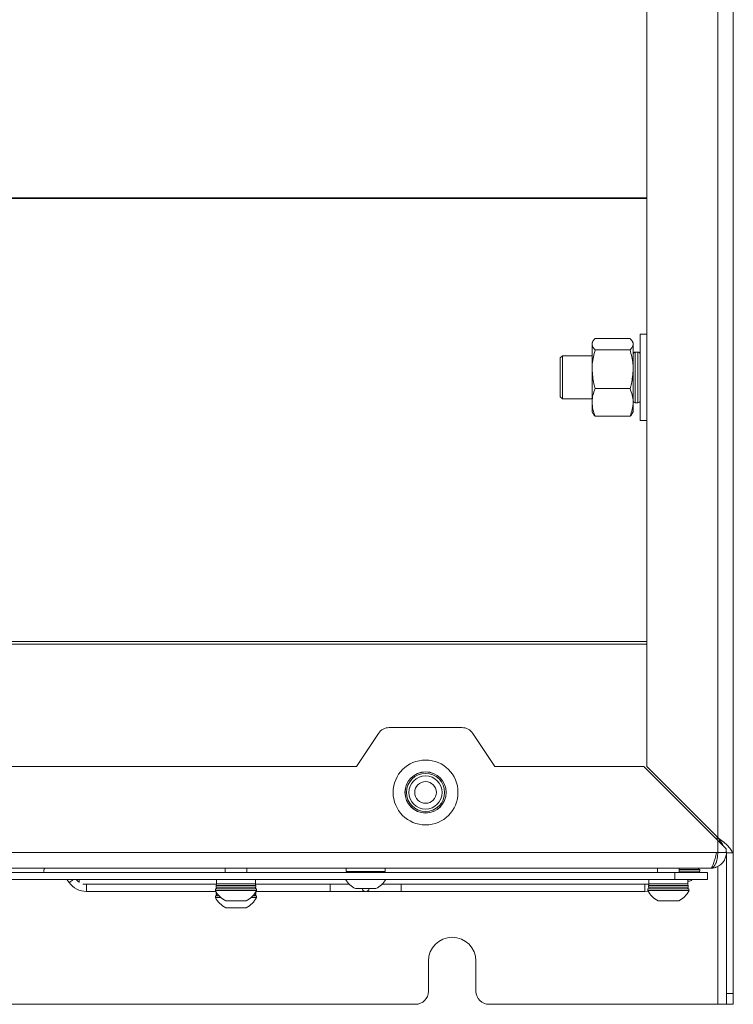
# Model space of a CAD drawing. Header units: millimetres. Extents: x 240 to 2023, y 154 to 1434.
# Tile 3 of 51: x 405 to 570, y 154 to 382. Entities that reach past the tile are written whole.
import ezdxf

# ---------------------------------------------------------------- set-up
doc = ezdxf.new("R2010")
doc.units = ezdxf.units.MM
doc.header["$LTSCALE"] = 7.5

msp = doc.modelspace()

# ---------------------------------------------------------------- linework, layer by layer
at = {"color": 7, "linetype": 'Continuous', "lineweight": 15}
for p, q in [((550, 637.16), (550, 208.96)), ((570, 188.96), (570, 637.16)), ((538.05, 307.94), (546.12, 307.94)), ((550, 308.96), (548.44, 308.96)), ((548.44, 288.96), (548.44, 308.96)), ((537.54, 307.31), (537.34, 306.96)), ((537.34, 306.96), (537.34, 306.64)), ((537.34, 306.64), (537.34, 300.84)), ((538.05, 305.33), (546.12, 305.33)), ((546.84, 306.96), (546.64, 307.31)), ((546.84, 306.64), (546.84, 306.96)), ((546.84, 300.84), (546.84, 306.64)), ((530.5, 303.96), (530, 303.46)), ((530, 294.46), (530, 303.46)), ((537.34, 303.96), (530.5, 303.96)), ((530.5, 303.96), (530.5, 293.96)), ((547.94, 304.81), (547.34, 304.81)), ((537.34, 300.84), (537.34, 293.17)), ((546.84, 293.17), (546.84, 300.84)), ((538.05, 296.35), (546.12, 296.35)), ((530, 294.46), (530.5, 293.96)), ((530.5, 293.96), (537.34, 293.96)), ((537.34, 293.17), (537.34, 290.96)), ((546.84, 290.96), (546.84, 293.17)), ((547.34, 293.11), (547.94, 293.11)), ((537.34, 290.96), (537.54, 290.62)), ((538.05, 289.98), (546.12, 289.98)), ((546.64, 290.62), (546.84, 290.96)), ((548.44, 288.96), (550, 288.96)), ((487.95, 216.63), (482.84, 208.96)), ((507.24, 217.96), (490.45, 217.96)), ((514.84, 208.96), (509.74, 216.63)), ((327.15, 208.96), (482.84, 208.96)), ((514.84, 208.96), (549.29, 208.96)), ((566.4, 191.86), (549.29, 208.96)), ((550, 208.96), (566.4, 192.56)), ((566.3, 191.96), (566.3, 192.66)), ((566.4, 189.06), (566.4, 191.86)), ((566.8, 191.46), (566.8, 191.99)), ((566.09, 189.06), (243.9, 189.06)), ((566.09, 189.06), (566.4, 189.06)), ((568.4, 189.06), (566.4, 189.06)), ((568.36, 189.9), (568.36, 189.19)), ((568.36, 189.19), (568.4, 189.19)), ((568.4, 189.19), (568.4, 189.06)), ((565.6, 187.06), (565.77, 187.68)), ((568.32, 188.96), (569.85, 188.96)), ((568.4, 188.96), (568.4, 156.48)), ((570, 188.96), (569.85, 188.96)), ((570, 188.96), (570, 156.48)), ((564.8, 185.46), (245.2, 185.46)), ((253.5, 184.46), (556.5, 184.46)), ((452.5, 185.46), (452.5, 184.46)), ((457.5, 184.46), (457.5, 185.46)), ((480.5, 185.46), (480.5, 184.66)), ((489.5, 184.66), (480.5, 184.66)), ((489.5, 184.66), (489.5, 185.46)), ((552.5, 185.46), (552.5, 184.46)), ((556.5, 182.86), (556.5, 184.46)), ((556.5, 184.46), (564, 184.46)), ((557.5, 184.46), (557.5, 185.46)), ((562.25, 185.16), (557.5, 185.16)), ((562.25, 184.78), (557.5, 184.78)), ((562.07, 184.46), (562.25, 184.78)), ((562.25, 184.78), (562.25, 185.16)), ((564, 184.46), (564, 182.86)), ((564.8, 185.46), (564.96, 185.53)), ((564.96, 185.53), (565.12, 185.74)), ((565.28, 186.07), (565.44, 186.52)), ((253.5, 182.86), (556.5, 182.86)), ((415.9, 182.86), (416.43, 182.12)), ((450.5, 182.86), (450.5, 181.86)), ((459.5, 181.86), (459.5, 182.86)), ((550.5, 182.86), (550.5, 181.86)), ((564, 182.86), (556.5, 182.86)), ((559.5, 181.86), (559.5, 182.86)), ((559.87, 182.41), (559.5, 182.41)), ((419.57, 181.76), (450.56, 181.76)), ((420.42, 180.06), (450.36, 180.06)), ((450.25, 180.66), (450.25, 180.28)), ((459.75, 180.66), (450.25, 180.66)), ((459.75, 180.28), (450.25, 180.28)), ((450.42, 181.46), (450.42, 181.06)), ((459.5, 181.86), (450.5, 181.86)), ((450.5, 180.83), (450.5, 180.66)), ((459.44, 181.76), (481.19, 181.76)), ((459.5, 180.66), (459.5, 180.83)), ((459.57, 181.06), (459.57, 181.46)), ((459.63, 180.06), (476.89, 180.06)), ((459.75, 180.28), (459.75, 180.66)), ((487.37, 180.71), (482.62, 180.71)), ((488.81, 181.76), (550.42, 181.76)), ((493.11, 180.06), (549.57, 180.06)), ((550.25, 180.66), (550.25, 180.28)), ((559.75, 180.66), (550.25, 180.66)), ((559.75, 180.28), (550.25, 180.28)), ((550.42, 181.46), (550.42, 181.06)), ((559.5, 181.86), (550.5, 181.86)), ((559.57, 181.06), (559.57, 181.46)), ((559.75, 180.28), (559.75, 180.66)), ((450.25, 179.06), (450.25, 178.68)), ((451.09, 179.06), (450.25, 179.06)), ((451.48, 178.68), (450.25, 178.68)), ((450.42, 179.86), (450.42, 179.46)), ((457.37, 177.91), (452.62, 177.91)), ((459.75, 178.68), (458.51, 178.68)), ((459.75, 179.06), (458.9, 179.06)), ((459.57, 179.46), (459.57, 179.86)), ((459.75, 178.68), (459.75, 179.06)), ((557.37, 177.91), (552.62, 177.91)), ((457.37, 176.31), (452.62, 176.31)), ((499.5, 163.96), (499.5, 156.96)), ((510.5, 156.96), (510.5, 163.96)), ((568.4, 156.48), (570, 156.48)), ((568.4, 153.96), (568.4, 156.48)), ((570, 156.48), (570, 153.96)), ((313.5, 153.96), (496.5, 153.96)), ((513.5, 153.96), (566.4, 153.96)), ((568.4, 153.96), (566.4, 153.96)), ((570, 153.96), (568.4, 153.96))]:
    msp.add_line(p, q, dxfattribs=at)
at = {"color": 106, "linetype": 'Continuous', "lineweight": 15}
for p, q in [((566.4, 637.16), (566.4, 192.56)), ((260, 340.46), (550, 340.46)), ((260, 340.31), (550, 340.31)), ((547.34, 293.11), (547.34, 304.81)), ((547.94, 293.11), (547.94, 304.81)), ((260, 237.91), (550, 237.91)), ((260, 237.26), (550, 237.26)), ((566.4, 153.96), (566.4, 185.89)), ((420.42, 181.76), (420.42, 180.91)), ((420.42, 180.91), (420.42, 180.06)), ((459.57, 181.46), (450.42, 181.46)), ((459.57, 181.06), (450.42, 181.06)), ((549.57, 180.06), (549.57, 181.76)), ((559.57, 181.46), (550.42, 181.46)), ((559.57, 181.06), (550.42, 181.06)), ((450.48, 179.86), (450.42, 179.86)), ((450.76, 179.46), (450.42, 179.46)), ((459.57, 179.46), (459.24, 179.46)), ((459.57, 179.86), (459.51, 179.86))]:
    msp.add_line(p, q, dxfattribs=at)
at = {"color": 7, "linetype": 'Continuous', "lineweight": 15, "flags": 128}
for points in [[(566.4, 191.86), (566.79, 191.47), (567.16, 191.09), (567.5, 190.75), (567.81, 190.45), (568.06, 190.2), (568.24, 190.01), (568.36, 189.9)], [(450.43, 179.95), (450.43, 179.94), (450.42, 179.86)], [(459.57, 179.86), (459.56, 179.94), (459.56, 179.95)], [(549.57, 180.06), (550.15, 180.1), (550.33, 180.12)]]:
    msp.add_lwpolyline(points, dxfattribs=at)
at = {"color": 106, "linetype": 'Continuous', "lineweight": 15, "flags": 128}
for points in [[(417.12, 182.61), (416.86, 182.42), (416.63, 182.26), (416.48, 182.16), (416.43, 182.12)], [(417.47, 182.86), (417.39, 182.8), (417.12, 182.61)]]:
    msp.add_lwpolyline(points, dxfattribs=at)
at = {"color": 7, "linetype": 'Continuous', "lineweight": 15}
for radius in [7.5, 4.76, 4.75, 4.41, 3.83, 2.5]:
    msp.add_circle((498.84, 202.96), radius, dxfattribs=at)
for centre, radius, start, end in [((547.34, 304.31), 0.5, 90, 180), ((547.94, 304.31), 0.5, 0, 90), ((547.34, 293.61), 0.5, 180, 270), ((547.94, 293.61), 0.5, 270, 0), ((490.45, 214.96), 3, 90, 146.3099), ((507.24, 214.96), 3, 33.6901, 90), ((411.4, 184.81), 0.85, 130.1192, 204.3157), ((480.82, 184.26), 0.4, 90, 150), ((489.17, 184.26), 0.4, 30, 90), ((561.67, 185.56), 0.4, 270, 345.3286), ((420.42, 184.97), 3.21, 221.0897, 240.4821), ((419.57, 182.61), 0.85, 162.8954, 210.6596), ((485, 185.47), 5.32, 209.3479, 243.4591), ((485, 185.47), 5.32, 296.5409, 330.6521), ((557.5, 187.17), 5.32, 296.5409, 305.9087), ((420.42, 184.97), 4.91, 215.5352, 270), ((455, 182.67), 5.32, 206.6616, 243.4591), ((450.82, 181.46), 0.4, 90, 180), ((450.82, 181.06), 0.4, 180, 270), ((455, 182.67), 5.32, 296.5409, 333.3384), ((459.17, 181.46), 0.4, 0, 90), ((459.17, 181.06), 0.4, 270, 0), ((485, 180.91), 0.85, 193.609, 346.391), ((555, 182.67), 5.32, 206.6616, 243.4591), ((550.82, 181.46), 0.4, 90, 180), ((550.82, 181.06), 0.4, 180, 270), ((555, 182.67), 5.32, 296.5409, 333.3384), ((559.17, 181.46), 0.4, 0, 90), ((559.17, 181.06), 0.4, 270, 0), ((455, 181.07), 5.32, 206.6616, 243.4591), ((450.82, 179.46), 0.4, 180, 270), ((455, 181.07), 5.32, 296.5409, 333.3384), ((459.17, 179.46), 0.4, 270, 0), ((505, 163.96), 5.5, 0, 180), ((496.5, 156.96), 3, 270, 0), ((513.5, 156.96), 3, 180, 270)]:
    msp.add_arc(centre, radius, start, end, dxfattribs=at)
for points, knots in [([(537.34, 306.64), (537.34, 306.67), (537.35, 306.9), (537.5, 307.34), (537.87, 307.74), (538.05, 307.94)], [0, 0, 0, 0, 0.070086, 0.530779, 1, 1, 1, 1]), ([(546.84, 306.64), (546.84, 306.67), (546.83, 306.9), (546.68, 307.34), (546.31, 307.74), (546.12, 307.94)], [0, 0, 0, 0, 0.070086, 0.53078, 1, 1, 1, 1]), ([(538.05, 305.33), (537.85, 305.54), (537.45, 305.97), (537.38, 306.41), (537.34, 306.64)], [0, 0, 0, 0, 0.495459, 1, 1, 1, 1]), ([(537.34, 300.84), (537.35, 301.25), (537.39, 302.77), (537.77, 304.25), (538.05, 305.33)], [0, 0, 0, 0, 0.26863, 1, 1, 1, 1]), ([(546.12, 305.33), (546.32, 305.54), (546.73, 305.97), (546.8, 306.41), (546.84, 306.64)], [0, 0, 0, 0, 0.495459, 1, 1, 1, 1]), ([(546.84, 300.84), (546.83, 301.25), (546.79, 302.77), (546.41, 304.25), (546.12, 305.33)], [0, 0, 0, 0, 0.26863, 1, 1, 1, 1]), ([(538.05, 296.35), (537.95, 296.73), (537.53, 298.19), (537.42, 299.71), (537.34, 300.84)], [0, 0, 0, 0, 0.257553, 1, 1, 1, 1]), ([(546.12, 296.35), (546.23, 296.73), (546.65, 298.19), (546.76, 299.71), (546.84, 300.84)], [0, 0, 0, 0, 0.257553, 1, 1, 1, 1]), ([(537.34, 293.17), (537.34, 293.24), (537.35, 293.82), (537.5, 294.89), (537.87, 295.86), (538.05, 296.35)], [0, 0, 0, 0, 0.070089, 0.530781, 1, 1, 1, 1]), ([(546.84, 293.17), (546.84, 293.24), (546.83, 293.82), (546.68, 294.89), (546.31, 295.86), (546.12, 296.35)], [0, 0, 0, 0, 0.070089, 0.530782, 1, 1, 1, 1]), ([(538.05, 289.98), (537.85, 290.5), (537.45, 291.54), (537.38, 292.62), (537.34, 293.17)], [0, 0, 0, 0, 0.4954614, 1, 1, 1, 1]), ([(546.12, 289.98), (546.32, 290.5), (546.73, 291.54), (546.8, 292.62), (546.84, 293.17)], [0, 0, 0, 0, 0.4954614, 1, 1, 1, 1]), ([(537.54, 290.62), (537.55, 290.61), (537.62, 290.39), (537.84, 290.18), (538.05, 289.98)], [0, 0, 0, 0, 0.051548, 1, 1, 1, 1]), ([(546.63, 290.62), (546.63, 290.61), (546.56, 290.39), (546.34, 290.18), (546.12, 289.98)], [0, 0, 0, 0, 0.051548, 1, 1, 1, 1]), ([(567.7, 190.55), (567.67, 190.62), (567.49, 190.99), (567.03, 191.66), (566.61, 192.26), (566.4, 192.56)], [0, 0, 0, 0, 0.104259, 0.55214, 1, 1, 1, 1]), ([(566.4, 192.56), (566.78, 192.26), (567.17, 191.96), (567.9, 191.36), (568.25, 191.06), (568.86, 190.46), (569.13, 190.16), (569.57, 189.56), (569.74, 189.26), (569.85, 188.96)], [0, 0, 0, 0, 0.25, 0.25, 0.5, 0.5, 0.75, 0.75, 1, 1, 1, 1]), ([(568.4, 189.06), (568.4, 189.06), (568.4, 188.86), (568.35, 188.32), (568.16, 187.73), (567.78, 186.99), (567.17, 186.26), (566.4, 185.81), (565.79, 185.6), (565.49, 185.52), (565.2, 185.48), (565.03, 185.47), (564.93, 185.47), (564.88, 185.46), (564.85, 185.46), (564.83, 185.46), (564.82, 185.46), (564.82, 185.46), (564.82, 185.46), (564.81, 185.46), (564.81, 185.46), (564.8, 185.46), (564.8, 185.46), (564.8, 185.46)], [0, 0, 0, 0, 0.00001, 0.104867, 0.270319, 0.315447, 0.533252, 0.759755, 0.797078, 0.883698, 0.932994, 0.961014, 0.977138, 0.986528, 0.99055, 0.994406, 0.996233, 0.996276, 0.996454, 0.997163, 0.997606, 0.997949, 1, 1, 1, 1]), ([(565.77, 187.68), (565.77, 187.68), (565.87, 188.12), (565.98, 188.59), (566.09, 189.06)], [0, 0, 0, 0, 0.002021, 1, 1, 1, 1]), ([(565.93, 186.52), (565.93, 186.52), (566.04, 186.74), (566.14, 187.08), (566.29, 187.73), (566.38, 188.32), (566.4, 188.86), (566.4, 189.06), (566.4, 189.06)], [0, 0, 0, 0, 0.000031, 0.351916, 0.443957, 0.784196, 0.999979, 1, 1, 1, 1]), ([(565.44, 186.52), (565.44, 186.52), (565.5, 186.68), (565.55, 186.87), (565.6, 187.06)], [0, 0, 0, 0, 0.001683, 1, 1, 1, 1]), ([(564.8, 185.46), (564.8, 185.46), (564.8, 185.46), (564.8, 185.46), (564.8, 185.46), (564.8, 185.46), (564.81, 185.46), (564.81, 185.46), (564.91, 185.47), (565.05, 185.53), (565.11, 185.53), (565.11, 185.53)], [0, 0, 0, 0, 0.015849, 0.018249, 0.021593, 0.027041, 0.028392, 0.02873, 0.072115, 0.99992, 1, 1, 1, 1]), ([(565.11, 185.53), (565.11, 185.53), (565.17, 185.65), (565.25, 185.6), (565.39, 185.66), (565.41, 185.74), (565.41, 185.74)], [0, 0, 0, 0, 0.000095, 0.558521, 0.999889, 1, 1, 1, 1]), ([(565.12, 185.74), (565.12, 185.74), (565.18, 185.87), (565.23, 185.97), (565.28, 186.07)], [0, 0, 0, 0, 0.000155, 1, 1, 1, 1]), ([(565.41, 185.74), (565.41, 185.74), (565.59, 185.74), (565.58, 185.86), (565.68, 186.07), (565.68, 186.07)], [0, 0, 0, 0, 0.000056, 0.999903, 1, 1, 1, 1]), ([(565.68, 186.07), (565.68, 186.07), (565.72, 186.07), (565.82, 186.33), (565.91, 186.44), (565.93, 186.52), (565.93, 186.52)], [0, 0, 0, 0, 0.000082, 0.624395, 0.999909, 1, 1, 1, 1]), ([(481.29, 181.75), (480.77, 181.75), (479.4, 181.76), (477.81, 181.76), (476.82, 181.76)], [0, 0, 0, 0, 0.381488, 1, 1, 1, 1]), ([(476.82, 180.06), (477.75, 180.07), (479.16, 180.07), (480.92, 180.08), (482.16, 180.08), (483.25, 180.09), (484.12, 180.09), (484.71, 180.08), (484.79, 180.08), (484.84, 180.08)], [0, 0, 0, 0, 0.21455, 0.323913, 0.436417, 0.555268, 0.685026, 0.831237, 1, 1, 1, 1]), ([(485.16, 180.08), (485.2, 180.08), (485.28, 180.08), (485.88, 180.09), (486.74, 180.09), (487.83, 180.08), (489.07, 180.08), (490.83, 180.07), (492.24, 180.07), (493.17, 180.06)], [0, 0, 0, 0, 0.168763, 0.314974, 0.444731, 0.563584, 0.676088, 0.78545, 1, 1, 1, 1]), ([(493.17, 181.76), (492.19, 181.76), (490.58, 181.76), (489.2, 181.75), (488.67, 181.75)], [0, 0, 0, 0, 0.613888, 1, 1, 1, 1])]:
    msp.add_open_spline(points, degree=3, knots=knots, dxfattribs=at)
at = {"color": 106, "linetype": 'Continuous', "lineweight": 15}
for points, knots in [([(476.82, 181.76), (476.82, 181.75), (476.82, 181.73), (476.82, 181.53), (476.82, 181.25), (476.82, 181.02), (476.82, 180.91)], [0, 0, 0, 0, 0.249924, 0.499942, 0.749989, 1, 1, 1, 1]), ([(476.82, 180.91), (476.82, 180.8), (476.82, 180.58), (476.82, 180.3), (476.82, 180.11), (476.82, 180.06), (476.82, 180.06), (476.82, 180.06)], [0, 0, 0, 0, 0.250016, 0.499984, 0.749963, 0.999949, 1, 1, 1, 1]), ([(493.17, 180.06), (493.17, 180.08), (493.17, 180.1), (493.17, 180.3), (493.17, 180.58), (493.17, 180.91), (493.17, 181.25), (493.17, 181.53), (493.17, 181.72), (493.17, 181.76), (493.17, 181.76), (493.17, 181.76)], [0, 0, 0, 0, 0.1249728, 0.2499659, 0.3749543, 0.4999662, 0.624956, 0.7499632, 0.8749563, 0.9999495, 1, 1, 1, 1])]:
    msp.add_open_spline(points, degree=3, knots=knots, dxfattribs=at)

doc.saveas('drawing.dxf')
